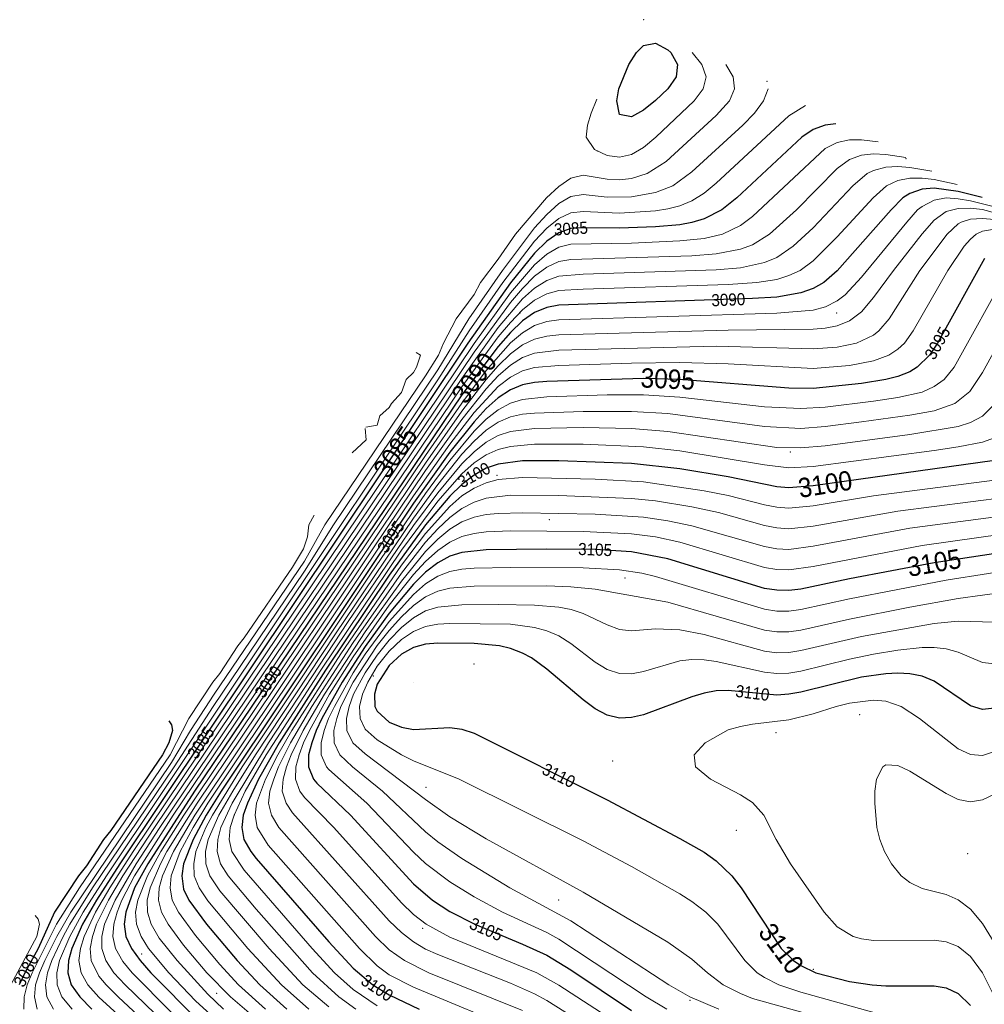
# Model space of a CAD drawing. Header units: metres. Extents: x 295850 to 310263, y 8095845 to 8104014.
# Tile 34 of 77: x 296105 to 296224, y 8096502 to 8096623. Entities that reach past the tile are written whole.
import ezdxf
from ezdxf.enums import TextEntityAlignment as Align

# ---------------------------------------------------------------- set-up
doc = ezdxf.new("R2010")
doc.units = ezdxf.units.M
for name, color, linetype, lineweight in [('C-TOPO-MAJR', 33, 'Continuous', 25), ('C-TOPO-MINR', 253, 'Continuous', 13), ('C-TOPO-PNTS', 8, 'Continuous', 9), ('C-TOPO-TEXT', 33, 'Continuous', 13), ('C-TOPO-TEXT-500', 33, 'Continuous', 13)]:
    doc.layers.add(name, color=color, linetype=linetype, lineweight=lineweight)
doc.styles.add('ARIAL', font='arial.ttf')

# ---------------------------------------------------------------- blocks, each defined once
blk = doc.blocks.new('PUNTOS_TOPOGRAFICOS')
at = {"layer": 'C-TOPO-PNTS'}
for p in [(296181.988, 8096623.485, 3077.508), (296197.292, 8096615.834, 3082.362), (296176.249, 8096607.225, 3079.772), (296214.508, 8096606.269, 3088.866), (296166.685, 8096587.14, 3090.522), (296205.9, 8096587.14, 3091.149), (296184.858, 8096579.488, 3094.866), (296200.161, 8096569.923, 3098.078), (296163.815, 8096567.054, 3100.956), (296170.333, 8096561.527, 3103.418), (296179.686, 8096554.301, 3106.614), (296160.981, 8096543.673, 3111.24), (296148.512, 8096542.186, 3111.84), (296208.769, 8096537.403, 3111.896), (296198.39, 8096535.171, 3111.628), (296178.162, 8096531.664, 3110.786), (296155.03, 8096528.37, 3108.543), (296131.295, 8096524.969, 3100.828), (296193.466, 8096523.056, 3110.706), (296222.16, 8096520.187, 3112.848), (296171.467, 8096514.448, 3107.65), (296154.605, 8096510.941, 3103.976), (296119.818, 8096507.753, 3090.58), (296203.03, 8096505.84, 3110.5), (296148.512, 8096503.927, 3100.396), (296129.099, 8096502.864, 3092.72), (296187.762, 8096502.014, 3107.207)]:
    blk.add_point(p, dxfattribs=at)
blk = doc.blocks.new('CURVAS_NIVEL')
at = {"layer": 'C-TOPO-MAJR'}
for points, elevation in [([(296178.99, 8096611.72), (296178.69, 8096613.42), (296178.91, 8096614.92), (296180.17, 8096617.92), (296181.13, 8096619.42), (296181.99, 8096620.29), (296183.49, 8096620.57), (296184.99, 8096619.74), (296185.36, 8096619.42), (296186.2, 8096617.92), (296186.05, 8096616.42), (296185, 8096614.92), (296183.49, 8096613.48), (296181.99, 8096612.27), (296180.49, 8096611.46), (296178.99, 8096611.72)], 3080), ([(296205.83, 8096610.59), (296204.49, 8096610.42), (296202.99, 8096609.87), (296201.59, 8096608.92), (296193.56, 8096601.42), (296191.67, 8096599.92), (296189.49, 8096598.8), (296187.99, 8096598.35), (296186.49, 8096598.09), (296183.49, 8096597.82), (296178.99, 8096597.64), (296174.49, 8096597.7), (296172.99, 8096597.61), (296171.49, 8096597.09), (296169.99, 8096596.04), (296168.49, 8096594.57), (296165.49, 8096590.9), (296160.23, 8096583.42), (296117.1, 8096518.92), (296114.21, 8096514.42), (296112.48, 8096511.42), (296111.14, 8096508.42), (296110.75, 8096506.92), (296110.66, 8096505.42), (296111.07, 8096503.92), (296112.13, 8096502.42), (296113.62, 8096500.92)], 3085), ([(296223.96, 8096601.45), (296220.99, 8096602.19), (296217.99, 8096602.6), (296216.49, 8096602.49), (296214.99, 8096601.97), (296214.13, 8096601.42), (296212.65, 8096599.92), (296205.99, 8096592.38), (296204.31, 8096590.92), (296202.99, 8096590.18), (296201.49, 8096589.63), (296198.49, 8096589.13), (296195.49, 8096588.93), (296171.49, 8096588.11), (296169.99, 8096587.83), (296168.49, 8096587.21), (296166.99, 8096586.16), (296165.49, 8096584.73), (296163.99, 8096583.02), (296159.49, 8096577), (296126.36, 8096527.92), (296120.55, 8096518.92), (296118.93, 8096515.92), (296117.83, 8096512.92), (296117.63, 8096511.42), (296117.85, 8096509.92), (296118.53, 8096508.42), (296119.6, 8096506.92), (296120.92, 8096505.42), (296126.87, 8096499.42)], 3090), ([(296224.25, 8096593.92), (296218.4, 8096583.42), (296217.42, 8096581.92), (296215.91, 8096580.42), (296214.99, 8096579.88), (296213.49, 8096579.3), (296211.99, 8096578.91), (296208.99, 8096578.42), (296202.99, 8096577.81), (296199.99, 8096577.85), (296186.49, 8096578.91), (296181.99, 8096579.03), (296169.99, 8096578.67), (296168.49, 8096578.54), (296166.99, 8096578.24), (296165.49, 8096577.64), (296163.99, 8096576.64), (296162.49, 8096575.3), (296160.99, 8096573.68), (296157.99, 8096569.92), (296153.49, 8096563.58), (296129.67, 8096527.92), (296127.81, 8096524.92), (296126.17, 8096521.92), (296124.99, 8096518.92), (296124.78, 8096517.42), (296124.99, 8096515.77), (296125.63, 8096514.42), (296127.84, 8096511.42), (296131.64, 8096506.92), (296134.46, 8096503.92), (296137.81, 8096500.92)], 3095), ([(296225.49, 8096568.88), (296202.99, 8096565.72), (296199.99, 8096565.5), (296198.49, 8096565.63), (296192.49, 8096566.85), (296186.49, 8096567.85), (296180.49, 8096568.52), (296171.49, 8096568.83), (296166.99, 8096568.82), (296163.99, 8096568.44), (296162.49, 8096567.91), (296160.99, 8096567.08), (296159.49, 8096565.9), (296157.99, 8096564.44), (296154.99, 8096560.9), (296150.49, 8096554.69), (296142.58, 8096542.92), (296136.83, 8096533.92), (296134.27, 8096529.42), (296132.9, 8096526.42), (296132.4, 8096524.92), (296132.22, 8096523.42), (296132.46, 8096521.92), (296133.33, 8096520.42), (296133.99, 8096519.56), (296142.99, 8096509.26), (296145.99, 8096506), (296148.44, 8096503.92), (296150.49, 8096502.67), (296154.19, 8096500.92)], 3100), ([(296229.99, 8096558), (296217.99, 8096556.21), (296207.49, 8096554.21), (296201.49, 8096552.93), (296199.99, 8096552.77), (296198.49, 8096552.8), (296196.99, 8096553.04), (296184.99, 8096556.68), (296180.49, 8096557.56), (296175.99, 8096557.85), (296169.99, 8096557.91), (296162.49, 8096557.82), (296159.49, 8096557.5), (296157.99, 8096557.02), (296156.49, 8096556.21), (296154.99, 8096555.04), (296153.49, 8096553.56), (296150.49, 8096549.96), (296147.49, 8096545.85), (296144.63, 8096541.42), (296142.14, 8096536.92), (296141.41, 8096535.42), (296140.87, 8096533.92), (296140.49, 8096532.42), (296140.47, 8096530.92), (296141.09, 8096529.42), (296141.49, 8096528.91), (296145.7, 8096524.92), (296153.49, 8096516.44), (296155.84, 8096514.42), (296157.99, 8096512.99), (296161.09, 8096511.42), (296166.99, 8096508.97), (296169.99, 8096507.58), (296172.99, 8096505.77), (296180.49, 8096500.76)], 3105), ([(296225.49, 8096538.19), (296223.99, 8096538.05), (296222.49, 8096538.5), (296217.99, 8096541.52), (296216.49, 8096542.14), (296214.99, 8096542.45), (296213.49, 8096542.53), (296211.99, 8096542.45), (296208.99, 8096542.02), (296201.49, 8096540.18), (296199.99, 8096539.92), (296198.49, 8096539.82), (296192.49, 8096540.39), (296190.99, 8096540.34), (296189.49, 8096540.07), (296187.99, 8096539.62), (296181.99, 8096537.39), (296180.49, 8096537.03), (296178.99, 8096536.97), (296177.49, 8096537.32), (296175.99, 8096538.12), (296174.49, 8096539.23), (296169.99, 8096543.03), (296168.11, 8096544.42), (296166.99, 8096545.01), (296165.49, 8096545.58), (296164.14, 8096545.92), (296160.99, 8096546.19), (296156.49, 8096546.23), (296154.99, 8096546.11), (296153.49, 8096545.73), (296151.99, 8096544.89), (296150.49, 8096543.5), (296148.99, 8096541.18), (296148.65, 8096539.92), (296148.71, 8096538.42), (296148.99, 8096537.81), (296150.49, 8096536.48), (296151.99, 8096535.85), (296153.49, 8096535.57), (296157.99, 8096535.78), (296159.49, 8096535.58), (296160.99, 8096535.1), (296177.49, 8096526.84), (296186.49, 8096522.07), (296189.49, 8096520.35), (296190.99, 8096519.3), (296192.91, 8096517.42), (296194.08, 8096515.92), (296199.06, 8096508.42), (296200.55, 8096506.92), (296201.49, 8096506.32), (296203.32, 8096505.42), (296207.49, 8096504.35), (296210.32, 8096503.92), (296211.99, 8096503.81), (296217.99, 8096503.81), (296219.49, 8096503.57), (296220.99, 8096502.86), (296222.49, 8096501.37)], 3110), ([(296123.18, 8096536.61), (296123.49, 8096536.13), (296123.63, 8096535.42), (296123.18, 8096533.92), (296122.38, 8096532.42), (296115.99, 8096523.03), (296115.09, 8096521.92), (296112.99, 8096518.67), (296111.97, 8096517.42), (296109.01, 8096512.92), (296107, 8096508.42), (296105.32, 8096505.42), (296104.64, 8096503.92)], 3080)]:
    blk.add_lwpolyline(points, dxfattribs=dict(at, elevation=elevation))
at = {"layer": 'C-TOPO-MINR'}
for points, elevation in [([(296188.03, 8096619.42), (296189.21, 8096617.92), (296189.74, 8096616.42), (296189.39, 8096614.92), (296188.24, 8096613.42), (296183.53, 8096608.92), (296181.99, 8096607.65), (296180.49, 8096606.79), (296178.99, 8096606.44), (296177.49, 8096606.68), (296175.92, 8096607.42), (296174.87, 8096608.92), (296175.04, 8096610.42), (296175.5, 8096611.92), (296176.22, 8096613.65)], 3081), ([(296192.19, 8096617.92), (296193.1, 8096616.42), (296193.27, 8096614.92), (296192.62, 8096613.42), (296190.99, 8096611.61), (296184.79, 8096605.92), (296182.44, 8096604.42), (296180.49, 8096603.8), (296178.99, 8096603.63), (296177.49, 8096603.73), (296174.49, 8096604.22), (296172.99, 8096603.84), (296171.49, 8096602.84), (296169.97, 8096601.42), (296166.11, 8096596.92), (296163.99, 8096593.83), (296161.8, 8096590.92), (296160.99, 8096589.46), (296158.79, 8096586.42), (296157.21, 8096583.42), (296156.58, 8096581.92), (296154.99, 8096579.36), (296142.51, 8096560.92), (296139.99, 8096556.39), (296128.77, 8096539.92), (296125.84, 8096535.42), (296123.49, 8096531.48), (296111.01, 8096512.92), (296109.31, 8096509.92), (296107.81, 8096506.92), (296107.14, 8096505.42), (296106.67, 8096503.92), (296106.52, 8096502.42), (296106.86, 8096500.92)], 3082), ([(296197.42, 8096614.92), (296196.84, 8096613.42), (296195.73, 8096611.92), (296194.27, 8096610.42), (296187.99, 8096604.65), (296185.6, 8096602.92), (296183.49, 8096602.09), (296180.49, 8096601.54), (296177.49, 8096601.5), (296174.49, 8096601.85), (296172.99, 8096601.57), (296171.49, 8096600.72), (296169.99, 8096599.37), (296168.49, 8096597.7), (296164.5, 8096592.42), (296160.36, 8096586.42), (296156.49, 8096580.11), (296143.57, 8096560.92), (296139.99, 8096555.17), (296128.66, 8096538.42), (296123.83, 8096530.92), (296113.72, 8096515.92), (296110.9, 8096511.42), (296110.08, 8096509.92), (296108.67, 8096506.92), (296108.15, 8096505.42), (296107.89, 8096503.92), (296108.06, 8096502.42), (296108.9, 8096500.92)], 3083), ([(296202.05, 8096612.87), (296199.99, 8096611.58), (296190.99, 8096603.23), (296189.49, 8096602), (296187.99, 8096601.05), (296186.49, 8096600.44), (296184.99, 8096600.04), (296183.49, 8096599.8), (296178.99, 8096599.52), (296174.49, 8096599.72), (296172.99, 8096599.56), (296171.49, 8096598.87), (296169.99, 8096597.65), (296168.49, 8096596.06), (296164.54, 8096590.92), (296160.37, 8096584.92), (296156.49, 8096578.85), (296115.43, 8096517.42), (296112.56, 8096512.92), (296110.9, 8096509.92), (296109.64, 8096506.92), (296109.3, 8096505.42), (296109.33, 8096503.92), (296109.93, 8096502.42), (296111.2, 8096500.92)], 3084), ([(296211.06, 8096608.36), (296208.99, 8096608.6), (296207.49, 8096608.59), (296205.99, 8096608.27), (296204.49, 8096607.53), (296195.49, 8096599.09), (296193.99, 8096597.98), (296191.79, 8096596.92), (296189.49, 8096596.39), (296186.49, 8096596.08), (296180.49, 8096595.82), (296172.99, 8096595.68), (296171.49, 8096595.3), (296169.99, 8096594.44), (296168.49, 8096593.13), (296165.49, 8096589.66), (296160.99, 8096583.37), (296118.75, 8096520.42), (296115.85, 8096515.92), (296114.09, 8096512.92), (296112.67, 8096509.92), (296112.21, 8096508.42), (296112.02, 8096506.92), (296112.29, 8096505.42), (296113.12, 8096503.92), (296114.49, 8096502.41), (296124.32, 8096493.42)], 3086), ([(296214.49, 8096606.42), (296211.99, 8096606.8), (296210.49, 8096606.87), (296208.99, 8096606.71), (296207.49, 8096606.18), (296205.99, 8096605.05), (296200.93, 8096599.92), (296197.61, 8096596.92), (296195.49, 8096595.59), (296193.99, 8096595.04), (296190.99, 8096594.48), (296187.99, 8096594.24), (296172.99, 8096593.78), (296171.49, 8096593.51), (296169.99, 8096592.83), (296168.49, 8096591.7), (296166.99, 8096590.2), (296165.49, 8096588.44), (296160.99, 8096582.28), (296121.41, 8096523.42), (296117.49, 8096517.42), (296115.71, 8096514.42), (296114.22, 8096511.42), (296113.7, 8096509.92), (296113.43, 8096508.42), (296113.55, 8096506.92), (296114.49, 8096505.01), (296115.4, 8096503.92), (296116.91, 8096502.42), (296124.99, 8096494.88)], 3087), ([(296217.72, 8096604.7), (296214.99, 8096605.17), (296213.49, 8096605.28), (296211.99, 8096605.21), (296210.49, 8096604.82), (296209.68, 8096604.42), (296207.94, 8096602.92), (296202.99, 8096597.72), (296200.52, 8096595.42), (296198.49, 8096594.02), (296196.99, 8096593.4), (296193.99, 8096592.76), (296190.99, 8096592.5), (296174.49, 8096591.97), (296171.49, 8096591.71), (296169.99, 8096591.19), (296168.49, 8096590.24), (296166.99, 8096588.89), (296163.99, 8096585.34), (296159.49, 8096579.03), (296122.06, 8096523.42), (296119.13, 8096518.92), (296116.52, 8096514.42), (296115.22, 8096511.42), (296114.86, 8096509.92), (296114.86, 8096508.42), (296115.36, 8096506.92), (296116.36, 8096505.42), (296117.75, 8096503.92), (296123.94, 8096497.92)], 3088), ([(296220.86, 8096603.06), (296217.99, 8096603.67), (296216.49, 8096603.85), (296214.99, 8096603.85), (296213.49, 8096603.57), (296212.08, 8096602.92), (296210.45, 8096601.42), (296205.99, 8096596.57), (296202.99, 8096593.6), (296201.39, 8096592.42), (296199.99, 8096591.78), (296198.49, 8096591.32), (296196.02, 8096590.92), (296192.49, 8096590.68), (296174.49, 8096590.12), (296171.49, 8096589.92), (296169.99, 8096589.53), (296168.49, 8096588.75), (296166.99, 8096587.55), (296165.49, 8096585.99), (296163.99, 8096584.19), (296159.49, 8096578.01), (296123.71, 8096524.92), (296118.93, 8096517.42), (296117.36, 8096514.42), (296116.76, 8096512.92), (296116.34, 8096511.42), (296116.22, 8096509.92), (296116.57, 8096508.42), (296117.49, 8096506.8), (296118.64, 8096505.42), (296123.49, 8096500.51)], 3089), ([(296225.49, 8096600.31), (296222.49, 8096601.05), (296220.99, 8096601.31), (296219.49, 8096601.4), (296217.99, 8096601.14), (296216.49, 8096600.35), (296215.95, 8096599.92), (296214.59, 8096598.42), (296208.99, 8096591.6), (296206.97, 8096589.42), (296205.99, 8096588.65), (296204.55, 8096587.92), (296202.99, 8096587.52), (296198.49, 8096587.13), (296171.49, 8096586.29), (296169.99, 8096586.08), (296168.49, 8096585.6), (296166.99, 8096584.71), (296165.49, 8096583.44), (296162.49, 8096580.02), (296159.49, 8096575.99), (296154.99, 8096569.5), (296125.02, 8096524.92), (296122.18, 8096520.42), (296120.51, 8096517.42), (296119.34, 8096514.42), (296119.06, 8096512.92), (296119.17, 8096511.42), (296119.73, 8096509.92), (296120.67, 8096508.42), (296123.19, 8096505.42), (296126.49, 8096501.95), (296129.25, 8096499.42)], 3091), ([(296228.49, 8096598.73), (296223.99, 8096599.96), (296222.49, 8096600.12), (296220.99, 8096600.11), (296219.49, 8096599.74), (296217.99, 8096598.66), (296216.49, 8096596.97), (296212.94, 8096592.42), (296210.49, 8096589.07), (296208.99, 8096587.28), (296207.49, 8096586.16), (296205.99, 8096585.57), (296204.49, 8096585.27), (296202.99, 8096585.14), (296192.49, 8096585.03), (296171.49, 8096584.43), (296169.99, 8096584.28), (296168.49, 8096583.92), (296166.99, 8096583.2), (296165.49, 8096582.09), (296163.99, 8096580.62), (296162.49, 8096578.9), (296159.49, 8096574.98), (296154.99, 8096568.55), (296126.67, 8096526.42), (296122.94, 8096520.42), (296122.12, 8096518.92), (296120.86, 8096515.92), (296120.5, 8096514.42), (296120.52, 8096512.92), (296120.99, 8096511.42), (296121.99, 8096509.7), (296124.19, 8096506.92), (296127.99, 8096502.76), (296129.96, 8096500.92)], 3092), ([(296225.49, 8096598.75), (296223.99, 8096598.87), (296222.49, 8096598.77), (296221.35, 8096598.42), (296220.99, 8096598.2), (296219.6, 8096596.92), (296216.24, 8096592.42), (296212.41, 8096586.42), (296211.13, 8096584.92), (296210.49, 8096584.42), (296208.38, 8096583.42), (296205.99, 8096582.92), (296202.99, 8096582.73), (296190.99, 8096583.03), (296171.49, 8096582.55), (296168.49, 8096582.18), (296166.99, 8096581.62), (296165.49, 8096580.68), (296163.99, 8096579.36), (296162.49, 8096577.74), (296159.49, 8096573.96), (296154.99, 8096567.62), (296148.44, 8096557.92), (296126.38, 8096524.92), (296123.73, 8096520.42), (296122.39, 8096517.42), (296121.97, 8096515.92), (296121.91, 8096514.42), (296122.28, 8096512.92), (296123.08, 8096511.42), (296124.99, 8096508.85), (296127.89, 8096505.42), (296130.8, 8096502.42), (296133.99, 8096499.69)], 3093), ([(296225.49, 8096597.55), (296223.99, 8096597.29), (296223.18, 8096596.92), (296222.49, 8096596.3), (296221.71, 8096595.42), (296219.71, 8096592.42), (296215.4, 8096584.92), (296214.31, 8096583.42), (296213.49, 8096582.66), (296212.38, 8096581.92), (296210.49, 8096581.23), (296207.49, 8096580.63), (296202.99, 8096580.27), (296192.49, 8096580.85), (296186.49, 8096581), (296180.49, 8096580.94), (296171.49, 8096580.65), (296168.49, 8096580.38), (296166.99, 8096579.97), (296165.49, 8096579.2), (296163.99, 8096578.03), (296160.99, 8096574.82), (296157.99, 8096570.91), (296153.49, 8096564.5), (296128.02, 8096526.42), (296126.18, 8096523.42), (296124.58, 8096520.42), (296123.47, 8096517.42), (296123.33, 8096515.92), (296123.59, 8096514.42), (296124.35, 8096512.92), (296126.49, 8096510.02), (296129.49, 8096506.43), (296131.82, 8096503.92), (296135.13, 8096500.92)], 3094), ([(296227.14, 8096592.42), (296220.47, 8096580.42), (296219.24, 8096578.92), (296217.99, 8096578.04), (296216.49, 8096577.36), (296213.49, 8096576.69), (296210.49, 8096576.24), (296204.49, 8096575.48), (296201.49, 8096575.31), (296196.99, 8096575.54), (296186.49, 8096576.71), (296181.99, 8096577.01), (296177.49, 8096577), (296169.99, 8096576.76), (296166.99, 8096576.45), (296165.49, 8096576), (296163.99, 8096575.17), (296162.49, 8096573.99), (296160.99, 8096572.5), (296157.99, 8096568.89), (296154.99, 8096564.8), (296148.24, 8096554.92), (296132.27, 8096530.92), (296128.58, 8096524.92), (296127.76, 8096523.42), (296126.52, 8096520.42), (296126.25, 8096518.92), (296126.33, 8096517.42), (296126.93, 8096515.92), (296127.99, 8096514.33), (296132.95, 8096508.42), (296137.12, 8096503.92), (296140.53, 8096500.92)], 3096), ([(296228.49, 8096587.96), (296223.99, 8096579.77), (296222.43, 8096577.42), (296220.54, 8096575.92), (296217.99, 8096575.03), (296214.99, 8096574.48), (296208.99, 8096573.66), (296204.49, 8096573.09), (296201.49, 8096572.85), (296196.99, 8096573.07), (296184.99, 8096574.68), (296180.49, 8096574.96), (296174.49, 8096574.96), (296168.49, 8096574.76), (296166.99, 8096574.61), (296165.49, 8096574.27), (296163.99, 8096573.62), (296162.49, 8096572.62), (296160.99, 8096571.27), (296159.49, 8096569.65), (296156.49, 8096565.9), (296153.49, 8096561.74), (296143.81, 8096547.42), (296133.9, 8096532.42), (296131.08, 8096527.92), (296129.37, 8096524.92), (296128.06, 8096521.92), (296127.73, 8096520.42), (296127.74, 8096518.92), (296128.25, 8096517.42), (296129.49, 8096515.57), (296135.6, 8096508.42), (296139.79, 8096503.92), (296142.99, 8096501.18)], 3097), ([(296225.49, 8096575.87), (296223.99, 8096574.37), (296222.49, 8096573.58), (296220.99, 8096573.08), (296214.99, 8096572.09), (296204.49, 8096570.71), (296201.49, 8096570.43), (296198.49, 8096570.5), (296184.99, 8096572.48), (296180.49, 8096572.84), (296174.49, 8096572.96), (296168.49, 8096572.84), (296165.49, 8096572.48), (296163.99, 8096571.99), (296162.49, 8096571.15), (296160.99, 8096569.97), (296159.49, 8096568.48), (296156.49, 8096564.88), (296153.49, 8096560.81), (296145.4, 8096548.92), (296135.51, 8096533.92), (296131, 8096526.42), (296129.63, 8096523.42), (296129.24, 8096521.92), (296129.18, 8096520.42), (296129.59, 8096518.92), (296130.54, 8096517.42), (296133.99, 8096513.3), (296140.97, 8096505.42), (296144.22, 8096502.42), (296146.33, 8096500.92)], 3098), ([(296225.49, 8096571.69), (296223.99, 8096571.16), (296220.99, 8096570.56), (296217.99, 8096570.13), (296202.99, 8096568.15), (296199.99, 8096567.98), (296196.99, 8096568.32), (296186.49, 8096570.06), (296181.99, 8096570.59), (296174.49, 8096570.88), (296168.49, 8096570.88), (296165.49, 8096570.63), (296163.99, 8096570.26), (296162.49, 8096569.59), (296160.99, 8096568.57), (296159.49, 8096567.23), (296156.49, 8096563.84), (296151.99, 8096557.76), (296142, 8096542.92), (296135.24, 8096532.42), (296132.64, 8096527.92), (296131.25, 8096524.92), (296130.79, 8096523.42), (296130.66, 8096521.92), (296130.97, 8096520.42), (296132.49, 8096518.13), (296140.94, 8096508.42), (296143.69, 8096505.42), (296145.99, 8096503.34), (296148.99, 8096501.33)], 3099), ([(296225.49, 8096566.46), (296210.49, 8096564.52), (296202.99, 8096563.25), (296199.99, 8096562.97), (296198.49, 8096563.09), (296196.99, 8096563.39), (296192.49, 8096564.53), (296189.49, 8096565.13), (296181.99, 8096566.23), (296175.99, 8096566.55), (296166.99, 8096566.76), (296163.99, 8096566.51), (296162.49, 8096566.12), (296160.99, 8096565.47), (296159.49, 8096564.48), (296157.99, 8096563.18), (296154.99, 8096559.84), (296151.99, 8096555.89), (296144.49, 8096544.94), (296138.41, 8096535.42), (296136.67, 8096532.42), (296135.15, 8096529.42), (296134.04, 8096526.42), (296133.86, 8096524.92), (296134.11, 8096523.42), (296135.49, 8096521.23), (296146.79, 8096508.42), (296148.99, 8096506.28), (296150.49, 8096505.18), (296153.49, 8096503.63), (296166.99, 8096498.02)], 3101), ([(296226.99, 8096564.35), (296213.49, 8096562.62), (296202.99, 8096560.76), (296199.99, 8096560.43), (296198.49, 8096560.53), (296196.99, 8096560.82), (296191.27, 8096562.42), (296187.99, 8096563.13), (296183.49, 8096563.87), (296180.49, 8096564.18), (296171.49, 8096564.54), (296165.49, 8096564.58), (296162.49, 8096564.21), (296160.99, 8096563.73), (296159.49, 8096562.94), (296157.99, 8096561.82), (296156.49, 8096560.4), (296154.99, 8096558.74), (296151.99, 8096554.94), (296145.99, 8096546.33), (296140.9, 8096538.42), (296138.25, 8096533.92), (296136.74, 8096530.92), (296136.16, 8096529.42), (296135.7, 8096527.92), (296135.54, 8096526.42), (296135.89, 8096524.92), (296136.81, 8096523.42), (296148.77, 8096509.92), (296150.49, 8096508.25), (296152.35, 8096506.92), (296155.4, 8096505.42), (296166.99, 8096500.76)], 3102), ([(296228.49, 8096562.28), (296214.99, 8096560.5), (296202.99, 8096558.25), (296199.99, 8096557.87), (296198.49, 8096557.95), (296196.99, 8096558.23), (296187.99, 8096560.8), (296184.99, 8096561.41), (296181.99, 8096561.85), (296175.99, 8096562.23), (296166.99, 8096562.41), (296163.99, 8096562.33), (296162.49, 8096562.17), (296160.99, 8096561.85), (296159.49, 8096561.27), (296157.99, 8096560.36), (296156.49, 8096559.12), (296154.99, 8096557.59), (296151.99, 8096553.94), (296147.49, 8096547.67), (296142.45, 8096539.92), (296139.8, 8096535.42), (296138.31, 8096532.42), (296137.74, 8096530.92), (296137.33, 8096529.42), (296137.23, 8096527.92), (296137.69, 8096526.42), (296138.49, 8096525.23), (296150.49, 8096511.85), (296151.99, 8096510.39), (296153.49, 8096509.24), (296154.99, 8096508.36), (296156.49, 8096507.67), (296165.49, 8096504.12), (296168.49, 8096502.79), (296169.99, 8096501.97), (296177.49, 8096497.28)], 3103), ([(296153.82, 8096582.25), (296154.34, 8096581.92), (296153.85, 8096580.42), (296153.49, 8096579.76), (296152.59, 8096578.92), (296151.99, 8096577.31), (296150.76, 8096575.92), (296150.49, 8096575.45), (296149.32, 8096574.42), (296148.99, 8096573.24), (296147.56, 8096572.99)], 3081), ([(296229.99, 8096560.24), (296216.49, 8096558.36), (296202.99, 8096555.74), (296199.99, 8096555.32), (296198.49, 8096555.38), (296196.99, 8096555.63), (296186.49, 8096558.75), (296183.49, 8096559.4), (296180.49, 8096559.8), (296174.49, 8096560.1), (296165.49, 8096560.15), (296162.49, 8096560.03), (296160.99, 8096559.85), (296159.49, 8096559.47), (296157.99, 8096558.76), (296156.49, 8096557.73), (296154.99, 8096556.37), (296153.49, 8096554.74), (296150.49, 8096550.96), (296145.99, 8096544.55), (296143.08, 8096539.92), (296140.59, 8096535.42), (296139.86, 8096533.92), (296139.31, 8096532.42), (296138.92, 8096530.92), (296138.86, 8096529.42), (296139.42, 8096527.92), (296139.99, 8096527.14), (296143.62, 8096523.42), (296151.99, 8096514.09), (296153.49, 8096512.63), (296155.04, 8096511.42), (296157.99, 8096509.84), (296168.77, 8096505.42), (296171.49, 8096503.89), (296178.99, 8096499)], 3104), ([(296229.99, 8096555.7), (296219.49, 8096554.04), (296207.49, 8096551.73), (296201.49, 8096550.4), (296199.99, 8096550.21), (296198.49, 8096550.22), (296196.99, 8096550.45), (296183.49, 8096554.52), (296181.77, 8096554.92), (296178.99, 8096555.33), (296174.49, 8096555.6), (296165.49, 8096555.61), (296160.99, 8096555.53), (296159.49, 8096555.41), (296157.99, 8096555.13), (296156.49, 8096554.54), (296154.99, 8096553.59), (296153.49, 8096552.29), (296150.49, 8096548.93), (296147.49, 8096544.87), (296145.99, 8096542.56), (296143.69, 8096538.42), (296142.95, 8096536.92), (296142.42, 8096535.42), (296142.06, 8096533.92), (296142.06, 8096532.42), (296142.72, 8096530.92), (296142.99, 8096530.59), (296147.71, 8096526.42), (296153.49, 8096520.34), (296154.99, 8096518.95), (296157.99, 8096516.68), (296160.99, 8096514.81), (296164.52, 8096512.92), (296169.99, 8096510.41), (296171.49, 8096509.59), (296182.32, 8096502.42), (296184.87, 8096500.92)], 3106), ([(296226.99, 8096552.59), (296220.99, 8096551.79), (296214.99, 8096550.71), (296207.49, 8096549.24), (296201.49, 8096547.86), (296199.99, 8096547.65), (296198.49, 8096547.65), (296196.99, 8096547.85), (296184.99, 8096551.33), (296175.99, 8096552.93), (296172.99, 8096553.24), (296169.99, 8096553.33), (296160.99, 8096553.29), (296157.99, 8096553.08), (296156.49, 8096552.71), (296154.99, 8096552), (296153.49, 8096550.91), (296151.99, 8096549.49), (296150.49, 8096547.82), (296148.99, 8096545.94), (296146, 8096541.42), (296144.49, 8096538.42), (296143.97, 8096536.92), (296143.62, 8096535.42), (296143.64, 8096533.92), (296144.34, 8096532.42), (296145.94, 8096530.92), (296149.66, 8096527.92), (296154.99, 8096522.86), (296156.49, 8096521.64), (296159.49, 8096519.59), (296165.43, 8096515.92), (296172.99, 8096511.85), (296185.14, 8096503.92), (296187.73, 8096502.42), (296191.32, 8096500.92)], 3107), ([(296225.49, 8096548.87), (296220.99, 8096548.97), (296217.99, 8096548.69), (296208.99, 8096547.07), (296201.49, 8096545.32), (296199.99, 8096545.1), (296198.49, 8096545.07), (296196.99, 8096545.26), (296189.49, 8096547.34), (296186.49, 8096547.92), (296183.49, 8096548.01), (296180.49, 8096547.76), (296178.99, 8096547.94), (296177.49, 8096548.5), (296174.49, 8096549.93), (296173.02, 8096550.42), (296171.49, 8096550.7), (296168.49, 8096550.96), (296163.99, 8096551.04), (296159.49, 8096551), (296156.49, 8096550.72), (296154.99, 8096550.25), (296153.49, 8096549.39), (296151.99, 8096548.17), (296150.49, 8096546.62), (296148.99, 8096544.78), (296147.49, 8096542.56), (296146.07, 8096539.92), (296145.53, 8096538.42), (296145.19, 8096536.92), (296145.23, 8096535.42), (296145.95, 8096533.92), (296147.49, 8096532.52), (296154.99, 8096526.89), (296157.99, 8096524.75), (296162.49, 8096522.02), (296174.49, 8096515.4), (296184.99, 8096509.19), (296187.99, 8096507.12), (296189.9, 8096505.42), (296191.85, 8096503.92), (296193.99, 8096502.84), (296195.49, 8096502.24), (296207.49, 8096498.9)], 3108), ([(296225.49, 8096543.69), (296223.99, 8096543.86), (296220.99, 8096545.14), (296219.49, 8096545.56), (296217.99, 8096545.73), (296216.49, 8096545.71), (296213.49, 8096545.38), (296210.49, 8096544.87), (296207.49, 8096544.26), (296201.49, 8096542.77), (296199.99, 8096542.54), (296198.49, 8096542.48), (296196.99, 8096542.64), (296190.99, 8096543.99), (296189.49, 8096544.19), (296187.99, 8096544.22), (296186.49, 8096544.05), (296181.99, 8096542.73), (296180.49, 8096542.43), (296178.99, 8096542.48), (296177.49, 8096542.98), (296175.99, 8096543.9), (296172.99, 8096546.19), (296171.49, 8096547.14), (296169.99, 8096547.79), (296168.49, 8096548.2), (296165.49, 8096548.6), (296157.99, 8096548.68), (296156.49, 8096548.59), (296154.99, 8096548.31), (296153.49, 8096547.71), (296151.99, 8096546.69), (296150.49, 8096545.26), (296148.99, 8096543.39), (296147.81, 8096541.42), (296147.16, 8096539.92), (296146.8, 8096538.42), (296146.86, 8096536.92), (296147.49, 8096535.6), (296148.99, 8096534.27), (296151.99, 8096532.4), (296153.49, 8096531.68), (296159.14, 8096529.42), (296174.49, 8096521.76), (296180.49, 8096518.58), (296186.49, 8096515.18), (296187.99, 8096514.25), (296189.72, 8096512.92), (296191.19, 8096511.42), (296194.52, 8096506.92), (296196.07, 8096505.42), (296196.99, 8096504.85), (296198.76, 8096503.92), (296201.49, 8096503), (296213.49, 8096499.65)], 3109), ([(296147.49, 8096572.83), (296147.61, 8096571.42), (296145.9, 8096569.83)], 3081), ([(296225.49, 8096532.81), (296223.99, 8096532.35), (296222.49, 8096532.47), (296220.99, 8096533.17), (296216.17, 8096536.92), (296213.92, 8096538.42), (296211.99, 8096539.05), (296210.49, 8096539.17), (296207.49, 8096538.81), (296205.85, 8096538.42), (296202.99, 8096537.49), (296199.99, 8096536.76), (296195.49, 8096536.21), (296193.99, 8096535.94), (296192.49, 8096535.5), (296189.64, 8096533.92), (296188.24, 8096532.42), (296188.41, 8096530.92), (296190.3, 8096529.42), (296193.99, 8096527.47), (296195.49, 8096526.51), (296196.91, 8096524.92), (296198.43, 8096521.92), (296200.18, 8096518.92), (296204.35, 8096512.92), (296205.99, 8096511.09), (296207.97, 8096509.92), (296208.99, 8096509.64), (296210.49, 8096509.43), (296217.99, 8096509.45), (296219.49, 8096509.26), (296220.99, 8096508.65), (296222.49, 8096507.42), (296224, 8096505.42), (296225.46, 8096502.42)], 3111), ([(296225.49, 8096527.56), (296223.99, 8096526.84), (296222.49, 8096526.58), (296220.99, 8096526.87), (296219.49, 8096527.61), (296214.99, 8096530.41), (296213.49, 8096531.08), (296211.99, 8096531.16), (296211.62, 8096530.92), (296210.84, 8096529.42), (296210.66, 8096527.92), (296210.65, 8096526.42), (296210.91, 8096523.42), (296211.27, 8096521.92), (296211.86, 8096520.42), (296212.7, 8096518.92), (296213.9, 8096517.42), (296214.99, 8096516.58), (296216.49, 8096515.86), (296219.49, 8096515.13), (296220.99, 8096514.47), (296222.49, 8096513.31), (296223.99, 8096511.52), (296225.87, 8096508.42)], 3112), ([(296141.19, 8096562.12), (296140.5, 8096560.92), (296140.35, 8096559.42), (296139.84, 8096557.92), (296138.49, 8096555.66), (296132.49, 8096546.89), (296131.7, 8096545.92), (296129.49, 8096542.51), (296128.62, 8096541.42), (296125.65, 8096536.92), (296123.34, 8096532.42), (296112.1, 8096515.92), (296109.27, 8096511.42), (296106.23, 8096505.42), (296105.62, 8096503.92), (296105.23, 8096502.42), (296105.2, 8096500.92)], 3081), ([(296153.49, 8096541.41), (296153.49, 8096541.41)], 3111), ([(296106.59, 8096512.51), (296106.99, 8096512.06), (296107.16, 8096511.42), (296106.8, 8096509.92), (296103.59, 8096503.92)], 3079)]:
    blk.add_lwpolyline(points, dxfattribs=dict(at, elevation=elevation))
at = {"layer": 'C-TOPO-TEXT', "style": 'ARIAL', "width": 0.9}
for s, rotation, p in [('3090', 52.9963, (296160.99, 8096579.11)), ('3095', -2.6475, (296184.99, 8096578.98)), ('3085', 55.6334, (296151.24, 8096569.92)), ('3100', 9.1024, (296204.49, 8096565.95)), ('3105', 9.8283, (296217.99, 8096556.21)), ('3110', -53.4794, (296199.06, 8096508.42))]:
    blk.add_text(s, height=2.4, rotation=rotation, dxfattribs=at).set_placement(p, align=Align.MIDDLE_CENTER)
at = {"layer": 'C-TOPO-TEXT-500', "style": 'ARIAL', "width": 0.9}
for s, rotation, p in [('3085', 3.4547, (296172.99, 8096597.61)), ('3090', 2.2304, (296192.49, 8096588.8)), ('3095', 60.6368, (296218.4, 8096583.42)), ('3100', 29.1026, (296160.99, 8096567.08)), ('3095', 55.9382, (296150.67, 8096559.42)), ('3105', -2.1139, (296175.99, 8096557.85)), ('3090', 56.0775, (296135.49, 8096541.48)), ('3110', -7.1669, (296195.49, 8096540.09)), ('3085', 56.3402, (296127.13, 8096533.92)), ('3110', -26.3755, (296171.49, 8096529.86)), ('3105', -23.4121, (296162.49, 8096510.81)), ('3080', 62.6548, (296105.49, 8096505.71)), ('3100', -33.7139, (296148.99, 8096503.55))]:
    blk.add_text(s, height=1.5, rotation=rotation, dxfattribs=at).set_placement(p, align=Align.MIDDLE_CENTER)

msp = doc.modelspace()

# ---------------------------------------------------------------- block references
at = {"layer": 'C-TOPO-MAJR'}
msp.add_blockref('CURVAS_NIVEL', (0, 0), dxfattribs=at)
at = {"layer": 'C-TOPO-PNTS'}
msp.add_blockref('PUNTOS_TOPOGRAFICOS', (0, 0), dxfattribs=at)

doc.saveas('drawing.dxf')
